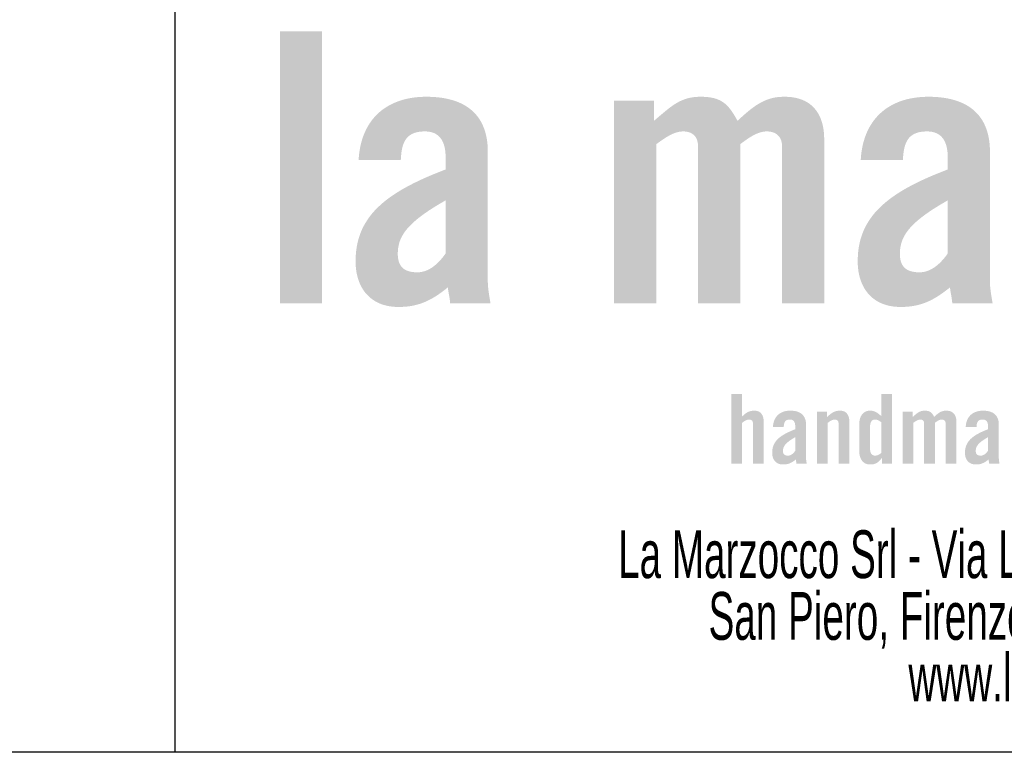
# Model space of a CAD drawing. Header units: millimetres. Extents: x 1 to 419, y 2 to 295.
# Tile 36 of 56: x 213 to 234, y 8 to 23. Entities that reach past the tile are written whole.
import ezdxf

# ---------------------------------------------------------------- set-up
doc = ezdxf.new("R2010")
doc.units = ezdxf.units.MM
doc.styles.add('SLDTEXTSTYLE0', font='TXT', dxfattribs={"width": 0.605})

# ---------------------------------------------------------------- blocks, each defined once
blk = doc.blocks.new('SW_NOTE_4')
at = {"color": 0, "linetype": 'Continuous', "lineweight": 0, "char_height": 1, "attachment_point": 2, "style": 'SLDTEXTSTYLE0'}
for s, insert in [('La Marzocco Srl - Via La Torre 14/H 50038 Scarperia e', (16.469, 1.289)), ('San Piero, Firenze, Italy - Tel. +39 05584919', (16.531, -0.003)), ('www.lamarzocco.com', (16.588, -1.294))]:
    blk.add_mtext(s, dxfattribs=dict(at, insert=insert))

msp = doc.modelspace()

# ---------------------------------------------------------------- hatches: boundary and pattern name
at = {"linetype": 'Continuous'}
msp.add_hatch(color=7, dxfattribs=at).paths.add_polyline_path([(218.6972, 16.9027), (219.5804, 16.9027), (219.5804, 22.5965), (218.6972, 22.5965)], flags=0)
h = msp.add_hatch(color=7, dxfattribs=at)
edge = h.paths.add_edge_path(flags=0)
edge.add_spline(control_points=[(221.2285, 19.8994), (221.2443, 20.2622), (221.331, 20.4987), (221.7332, 20.4987), (222.025, 20.4987), (222.1669, 20.3095), (222.1669, 19.9546)], knot_values=[10, 10, 10, 10, 11, 11, 11, 12, 12, 12, 12], weights=[1, 1, 1, 1, 1, 1, 1], degree=3, periodic=0)
edge.add_line((222.1669, 19.9546), (222.1669, 19.7023))
edge.add_spline(control_points=[(222.1669, 19.7023), (220.8973, 19.2212), (220.2822, 18.7086), (220.2822, 17.778), (220.2822, 17.2339), (220.5818, 16.8238), (221.1811, 16.8238), (221.607, 16.8238), (221.883, 16.9657), (222.2142, 17.2339)], knot_values=[6, 6, 6, 6, 7, 7, 7, 8, 8, 8, 9, 9, 9, 9], weights=[1, 1, 1, 1, 1, 1, 1, 1, 1, 1], degree=3, periodic=0)
edge.add_spline(control_points=[(222.2142, 17.2339), (222.2221, 17.1313), (222.2537, 17.021), (222.2616, 16.9027)], knot_values=[5, 5, 5, 5, 6, 6, 6, 6], weights=[1, 1, 1, 1], degree=3, periodic=0)
edge.add_line((222.2616, 16.9027), (223.1054, 16.9027))
edge.add_spline(control_points=[(223.1054, 16.9027), (223.0817, 17.0446), (223.0502, 17.2181), (223.0502, 17.3521)], knot_values=[3, 3, 3, 3, 4, 4, 4, 4], weights=[1, 1, 1, 1], degree=3, periodic=0)
edge.add_line((223.0502, 17.3521), (223.0502, 20.0729))
edge.add_spline(control_points=[(223.0502, 20.0729), (223.0502, 20.8457), (222.5849, 21.2243), (221.7647, 21.2243), (220.9367, 21.2243), (220.3925, 20.759), (220.3452, 19.8994)], knot_values=[0, 0, 0, 0, 1, 1, 1, 2, 2, 2, 2], weights=[1, 1, 1, 1, 1, 1, 1], degree=3, periodic=0)
edge.add_line((220.3452, 19.8994), (221.2285, 19.8994))
edge = h.paths.add_edge_path(flags=0)
edge.add_spline(control_points=[(222.1669, 17.9437), (222.0171, 17.7307), (221.8199, 17.5493), (221.5755, 17.5493), (221.3073, 17.5493), (221.1654, 17.6597), (221.1654, 17.9357), (221.1654, 18.3064), (221.3625, 18.5982), (222.1669, 19.0556)], knot_values=[0, 0, 0, 0, 1, 1, 1, 2, 2, 2, 3, 3, 3, 3], weights=[1, 1, 1, 1, 1, 1, 1, 1, 1, 1], degree=3, periodic=0)
edge.add_line((222.1669, 19.0556), (222.1669, 17.9437))
h = msp.add_hatch(color=7, dxfattribs=at)
edge = h.paths.add_edge_path(flags=0)
edge.add_spline(control_points=[(229.2089, 20.1912), (229.2089, 20.4041), (229.067, 20.4987), (228.8935, 20.4987), (228.7042, 20.4987), (228.5307, 20.3804), (228.3336, 20.2306)], knot_values=[15, 15, 15, 15, 16, 16, 16, 17, 17, 17, 17], weights=[1, 1, 1, 1, 1, 1, 1], degree=3, periodic=0)
edge.add_line((228.3336, 20.2306), (228.3336, 16.9027))
edge.add_line((228.3336, 16.9027), (227.4503, 16.9027))
edge.add_line((227.4503, 16.9027), (227.4503, 20.1912))
edge.add_spline(control_points=[(227.4503, 20.1912), (227.4503, 20.4041), (227.3162, 20.4987), (227.1427, 20.4987), (226.9535, 20.4987), (226.78, 20.3804), (226.5749, 20.2306)], knot_values=[1, 1, 1, 1, 2, 2, 2, 3, 3, 3, 3], weights=[1, 1, 1, 1, 1, 1, 1], degree=3, periodic=0)
edge.add_line((226.5749, 20.2306), (226.5749, 16.9027))
edge.add_line((226.5749, 16.9027), (225.6917, 16.9027))
edge.add_line((225.6917, 16.9027), (225.6917, 21.1454))
edge.add_line((225.6917, 21.1454), (226.5276, 21.1454))
edge.add_line((226.5276, 21.1454), (226.5276, 20.7196))
edge.add_spline(control_points=[(226.5276, 20.7196), (226.8983, 21.035), (227.0875, 21.2243), (227.5055, 21.2243), (227.9471, 21.2243), (228.0891, 21.0665), (228.2783, 20.7196)], knot_values=[8, 8, 8, 8, 9, 9, 9, 10, 10, 10, 10], weights=[1, 1, 1, 1, 1, 1, 1], degree=3, periodic=0)
edge.add_spline(control_points=[(228.2783, 20.7196), (228.7042, 21.1297), (228.9408, 21.2243), (229.2641, 21.2243), (229.8161, 21.2243), (230.0922, 20.8851), (230.0922, 20.3331)], knot_values=[10, 10, 10, 10, 11, 11, 11, 12, 12, 12, 12], weights=[1, 1, 1, 1, 1, 1, 1], degree=3, periodic=0)
edge.add_line((230.0922, 20.3331), (230.0922, 16.9027))
edge.add_line((230.0922, 16.9027), (229.2089, 16.9027))
edge.add_line((229.2089, 16.9027), (229.2089, 20.1912))
h = msp.add_hatch(color=7, dxfattribs=at)
edge = h.paths.add_edge_path(flags=0)
edge.add_spline(control_points=[(232.6786, 19.9546), (232.6786, 20.3095), (232.5367, 20.4987), (232.2449, 20.4987), (231.8427, 20.4987), (231.7559, 20.2622), (231.7402, 19.8994)], knot_values=[10, 10, 10, 10, 11, 11, 11, 12, 12, 12, 12], weights=[1, 1, 1, 1, 1, 1, 1], degree=3, periodic=0)
edge.add_line((231.7402, 19.8994), (230.8569, 19.8994))
edge.add_spline(control_points=[(230.8569, 19.8994), (230.9042, 20.759), (231.4484, 21.2243), (232.2764, 21.2243), (233.0966, 21.2243), (233.5619, 20.8457), (233.5619, 20.0729)], knot_values=[0, 0, 0, 0, 1, 1, 1, 2, 2, 2, 2], weights=[1, 1, 1, 1, 1, 1, 1], degree=3, periodic=0)
edge.add_line((233.5619, 20.0729), (233.5619, 17.3521))
edge.add_spline(control_points=[(233.5619, 17.3521), (233.5619, 17.2181), (233.5934, 17.0446), (233.6171, 16.9027)], knot_values=[3, 3, 3, 3, 4, 4, 4, 4], weights=[1, 1, 1, 1], degree=3, periodic=0)
edge.add_line((233.6171, 16.9027), (232.7733, 16.9027))
edge.add_spline(control_points=[(232.7733, 16.9027), (232.7654, 17.021), (232.7338, 17.1313), (232.7259, 17.2339)], knot_values=[5, 5, 5, 5, 6, 6, 6, 6], weights=[1, 1, 1, 1], degree=3, periodic=0)
edge.add_spline(control_points=[(232.7259, 17.2339), (232.3947, 16.9657), (232.1187, 16.8238), (231.6928, 16.8238), (231.0935, 16.8238), (230.7938, 17.2339), (230.7938, 17.778), (230.7938, 18.7086), (231.409, 19.2212), (232.6786, 19.7023)], knot_values=[6, 6, 6, 6, 7, 7, 7, 8, 8, 8, 9, 9, 9, 9], weights=[1, 1, 1, 1, 1, 1, 1, 1, 1, 1], degree=3, periodic=0)
edge.add_line((232.6786, 19.7023), (232.6786, 19.9546))
edge = h.paths.add_edge_path(flags=0)
edge.add_line((232.6786, 17.9437), (232.6786, 19.0556))
edge.add_spline(control_points=[(232.6786, 19.0556), (231.8742, 18.5982), (231.6771, 18.3064), (231.6771, 17.9357), (231.6771, 17.6597), (231.819, 17.5493), (232.0872, 17.5493), (232.3317, 17.5493), (232.5288, 17.7307), (232.6786, 17.9437)], knot_values=[0, 0, 0, 0, 1, 1, 1, 2, 2, 2, 3, 3, 3, 3], weights=[1, 1, 1, 1, 1, 1, 1, 1, 1, 1], degree=3, periodic=0)
h = msp.add_hatch(color=7, dxfattribs=at)
edge = h.paths.add_edge_path(flags=0)
edge.add_spline(control_points=[(228.5187, 14.4666), (228.4702, 14.4666), (228.4258, 14.4364), (228.3733, 14.3979)], knot_values=[9, 9, 9, 9, 10, 10, 10, 10], weights=[1, 1, 1, 1], degree=3, periodic=0)
edge.add_line((228.3733, 14.3979), (228.3733, 13.5458))
edge.add_line((228.3733, 13.5458), (228.1471, 13.5458))
edge.add_line((228.1471, 13.5458), (228.1471, 15.0038))
edge.add_line((228.1471, 15.0038), (228.3733, 15.0038))
edge.add_line((228.3733, 15.0038), (228.3733, 14.5313))
edge.add_spline(control_points=[(228.3733, 14.5313), (228.4561, 14.604), (228.5045, 14.6524), (228.6358, 14.6524)], knot_values=[3, 3, 3, 3, 4, 4, 4, 4], weights=[1, 1, 1, 1], degree=3, periodic=0)
edge.add_spline(control_points=[(228.6358, 14.6524), (228.755, 14.6524), (228.8256, 14.5656), (228.8256, 14.4242)], knot_values=[4, 4, 4, 4, 5, 5, 5, 5], weights=[1, 1, 1, 1], degree=3, periodic=0)
edge.add_line((228.8256, 14.4242), (228.8256, 13.5458))
edge.add_line((228.8256, 13.5458), (228.5995, 13.5458))
edge.add_line((228.5995, 13.5458), (228.5995, 14.3879))
edge.add_spline(control_points=[(228.5995, 14.3879), (228.5995, 14.4424), (228.5672, 14.4666), (228.5187, 14.4666)], knot_values=[8, 8, 8, 8, 9, 9, 9, 9], weights=[1, 1, 1, 1], degree=3, periodic=0)
h = msp.add_hatch(color=7, dxfattribs=at)
edge = h.paths.add_edge_path(flags=0)
edge.add_spline(control_points=[(231.0544, 14.6524), (231.1533, 14.6524), (231.1998, 14.612), (231.2886, 14.5393)], knot_values=[6, 6, 6, 6, 7, 7, 7, 7], weights=[1, 1, 1, 1], degree=3, periodic=0)
edge.add_line((231.2886, 14.5393), (231.2886, 15.0038))
edge.add_line((231.2886, 15.0038), (231.5148, 15.0038))
edge.add_line((231.5148, 15.0038), (231.5148, 13.5458))
edge.add_line((231.5148, 13.5458), (231.3007, 13.5458))
edge.add_line((231.3007, 13.5458), (231.3007, 13.6589))
edge.add_line((231.3007, 13.6589), (231.2967, 13.6589))
edge.add_spline(control_points=[(231.2967, 13.6589), (231.222, 13.564), (231.1674, 13.5256), (231.0544, 13.5256)], knot_values=[2, 2, 2, 2, 3, 3, 3, 3], weights=[1, 1, 1, 1], degree=3, periodic=0)
edge.add_spline(control_points=[(231.0544, 13.5256), (230.913, 13.5256), (230.8242, 13.6307), (230.8242, 13.8285)], knot_values=[3, 3, 3, 3, 4, 4, 4, 4], weights=[1, 1, 1, 1], degree=3, periodic=0)
edge.add_line((230.8242, 13.8285), (230.8242, 14.3495))
edge.add_spline(control_points=[(230.8242, 14.3495), (230.8242, 14.5474), (230.913, 14.6524), (231.0544, 14.6524)], knot_values=[5, 5, 5, 5, 6, 6, 6, 6], weights=[1, 1, 1, 1], degree=3, periodic=0)
edge = h.paths.add_edge_path(flags=0)
edge.add_spline(control_points=[(231.0503, 13.8871), (231.0503, 13.7438), (231.0988, 13.7114), (231.1594, 13.7114)], knot_values=[3, 3, 3, 3, 4, 4, 4, 4], weights=[1, 1, 1, 1], degree=3, periodic=0)
edge.add_spline(control_points=[(231.1594, 13.7114), (231.2038, 13.7114), (231.2442, 13.7356), (231.2886, 13.7679)], knot_values=[4, 4, 4, 4, 5, 5, 5, 5], weights=[1, 1, 1, 1], degree=3, periodic=0)
edge.add_line((231.2886, 13.7679), (231.2886, 14.4101))
edge.add_spline(control_points=[(231.2886, 14.4101), (231.2442, 14.4424), (231.2038, 14.4666), (231.1594, 14.4666)], knot_values=[0, 0, 0, 0, 1, 1, 1, 1], weights=[1, 1, 1, 1], degree=3, periodic=0)
edge.add_spline(control_points=[(231.1594, 14.4666), (231.0988, 14.4666), (231.0503, 14.4344), (231.0503, 14.291)], knot_values=[1, 1, 1, 1, 2, 2, 2, 2], weights=[1, 1, 1, 1], degree=3, periodic=0)
edge.add_line((231.0503, 14.291), (231.0503, 13.8871))
h = msp.add_hatch(color=7, dxfattribs=at)
edge = h.paths.add_edge_path(flags=0)
edge.add_spline(control_points=[(229.2455, 14.3132), (229.2495, 14.4061), (229.2717, 14.4666), (229.3747, 14.4666)], knot_values=[11, 11, 11, 11, 12, 12, 12, 12], weights=[1, 1, 1, 1], degree=3, periodic=0)
edge.add_spline(control_points=[(229.3747, 14.4666), (229.4494, 14.4666), (229.4857, 14.4182), (229.4857, 14.3273)], knot_values=[10, 10, 10, 10, 11, 11, 11, 11], weights=[1, 1, 1, 1], degree=3, periodic=0)
edge.add_line((229.4857, 14.3273), (229.4857, 14.2627))
edge.add_spline(control_points=[(229.4857, 14.2627), (229.1606, 14.1395), (229.0032, 14.0083), (229.0032, 13.7699)], knot_values=[8, 8, 8, 8, 9, 9, 9, 9], weights=[1, 1, 1, 1], degree=3, periodic=0)
edge.add_spline(control_points=[(229.0032, 13.7699), (229.0032, 13.6307), (229.0799, 13.5256), (229.2333, 13.5256)], knot_values=[7, 7, 7, 7, 8, 8, 8, 8], weights=[1, 1, 1, 1], degree=3, periodic=0)
edge.add_spline(control_points=[(229.2333, 13.5256), (229.3424, 13.5256), (229.4131, 13.562), (229.4979, 13.6307)], knot_values=[6, 6, 6, 6, 7, 7, 7, 7], weights=[1, 1, 1, 1], degree=3, periodic=0)
edge.add_spline(control_points=[(229.4979, 13.6307), (229.4999, 13.6044), (229.508, 13.5761), (229.51, 13.5458)], knot_values=[5, 5, 5, 5, 6, 6, 6, 6], weights=[1, 1, 1, 1], degree=3, periodic=0)
edge.add_line((229.51, 13.5458), (229.7261, 13.5458))
edge.add_spline(control_points=[(229.7261, 13.5458), (229.72, 13.5822), (229.7119, 13.6266), (229.7119, 13.6609)], knot_values=[3, 3, 3, 3, 4, 4, 4, 4], weights=[1, 1, 1, 1], degree=3, periodic=0)
edge.add_line((229.7119, 13.6609), (229.7119, 14.3577))
edge.add_spline(control_points=[(229.7119, 14.3577), (229.7119, 14.5555), (229.5928, 14.6524), (229.3828, 14.6524)], knot_values=[1, 1, 1, 1, 2, 2, 2, 2], weights=[1, 1, 1, 1], degree=3, periodic=0)
edge.add_spline(control_points=[(229.3828, 14.6524), (229.1707, 14.6524), (229.0314, 14.5333), (229.0193, 14.3132)], knot_values=[0, 0, 0, 0, 1, 1, 1, 1], weights=[1, 1, 1, 1], degree=3, periodic=0)
edge.add_line((229.0193, 14.3132), (229.2455, 14.3132))
edge = h.paths.add_edge_path(flags=0)
edge.add_spline(control_points=[(229.4857, 13.8124), (229.4474, 13.7579), (229.3969, 13.7114), (229.3343, 13.7114)], knot_values=[2, 2, 2, 2, 3, 3, 3, 3], weights=[1, 1, 1, 1], degree=3, periodic=0)
edge.add_spline(control_points=[(229.3343, 13.7114), (229.2657, 13.7114), (229.2293, 13.7397), (229.2293, 13.8103)], knot_values=[1, 1, 1, 1, 2, 2, 2, 2], weights=[1, 1, 1, 1], degree=3, periodic=0)
edge.add_spline(control_points=[(229.2293, 13.8103), (229.2293, 13.9053), (229.2798, 13.98), (229.4857, 14.0971)], knot_values=[0, 0, 0, 0, 1, 1, 1, 1], weights=[1, 1, 1, 1], degree=3, periodic=0)
edge.add_line((229.4857, 14.0971), (229.4857, 13.8124))
h = msp.add_hatch(color=7, dxfattribs=at)
edge = h.paths.add_edge_path(flags=0)
edge.add_spline(control_points=[(230.3115, 14.4666), (230.263, 14.4666), (230.2186, 14.4364), (230.1661, 14.3979)], knot_values=[9, 9, 9, 9, 10, 10, 10, 10], weights=[1, 1, 1, 1], degree=3, periodic=0)
edge.add_line((230.1661, 14.3979), (230.1661, 13.5458))
edge.add_line((230.1661, 13.5458), (229.9399, 13.5458))
edge.add_line((229.9399, 13.5458), (229.9399, 14.6323))
edge.add_line((229.9399, 14.6323), (230.154, 14.6323))
edge.add_line((230.154, 14.6323), (230.154, 14.5232))
edge.add_spline(control_points=[(230.154, 14.5232), (230.2489, 14.604), (230.2973, 14.6524), (230.4286, 14.6524)], knot_values=[3, 3, 3, 3, 4, 4, 4, 4], weights=[1, 1, 1, 1], degree=3, periodic=0)
edge.add_spline(control_points=[(230.4286, 14.6524), (230.5477, 14.6524), (230.6184, 14.5656), (230.6184, 14.4242)], knot_values=[4, 4, 4, 4, 5, 5, 5, 5], weights=[1, 1, 1, 1], degree=3, periodic=0)
edge.add_line((230.6184, 14.4242), (230.6184, 13.5458))
edge.add_line((230.6184, 13.5458), (230.3923, 13.5458))
edge.add_line((230.3923, 13.5458), (230.3923, 14.3879))
edge.add_spline(control_points=[(230.3923, 14.3879), (230.3923, 14.4424), (230.3599, 14.4666), (230.3115, 14.4666)], knot_values=[8, 8, 8, 8, 9, 9, 9, 9], weights=[1, 1, 1, 1], degree=3, periodic=0)
h = msp.add_hatch(color=7, dxfattribs=at)
edge = h.paths.add_edge_path(flags=0)
edge.add_spline(control_points=[(232.5525, 14.4666), (232.5041, 14.4666), (232.4596, 14.4364), (232.4091, 14.3979)], knot_values=[16, 16, 16, 16, 17, 17, 17, 17], weights=[1, 1, 1, 1], degree=3, periodic=0)
edge.add_line((232.4091, 14.3979), (232.4091, 13.5458))
edge.add_line((232.4091, 13.5458), (232.1829, 13.5458))
edge.add_line((232.1829, 13.5458), (232.1829, 14.3879))
edge.add_spline(control_points=[(232.1829, 14.3879), (232.1829, 14.4424), (232.1487, 14.4666), (232.1042, 14.4666)], knot_values=[1, 1, 1, 1, 2, 2, 2, 2], weights=[1, 1, 1, 1], degree=3, periodic=0)
edge.add_spline(control_points=[(232.1042, 14.4666), (232.0558, 14.4666), (232.0113, 14.4364), (231.9588, 14.3979)], knot_values=[2, 2, 2, 2, 3, 3, 3, 3], weights=[1, 1, 1, 1], degree=3, periodic=0)
edge.add_line((231.9588, 14.3979), (231.9588, 13.5458))
edge.add_line((231.9588, 13.5458), (231.7327, 13.5458))
edge.add_line((231.7327, 13.5458), (231.7327, 14.6323))
edge.add_line((231.7327, 14.6323), (231.9467, 14.6323))
edge.add_line((231.9467, 14.6323), (231.9467, 14.5232))
edge.add_spline(control_points=[(231.9467, 14.5232), (232.0416, 14.604), (232.0901, 14.6524), (232.1971, 14.6524)], knot_values=[8, 8, 8, 8, 9, 9, 9, 9], weights=[1, 1, 1, 1], degree=3, periodic=0)
edge.add_spline(control_points=[(232.1971, 14.6524), (232.3102, 14.6524), (232.3465, 14.612), (232.395, 14.5232)], knot_values=[9, 9, 9, 9, 10, 10, 10, 10], weights=[1, 1, 1, 1], degree=3, periodic=0)
edge.add_spline(control_points=[(232.395, 14.5232), (232.5041, 14.6282), (232.5646, 14.6524), (232.6475, 14.6524)], knot_values=[10, 10, 10, 10, 11, 11, 11, 11], weights=[1, 1, 1, 1], degree=3, periodic=0)
edge.add_spline(control_points=[(232.6475, 14.6524), (232.7888, 14.6524), (232.8595, 14.5656), (232.8595, 14.4242)], knot_values=[11, 11, 11, 11, 12, 12, 12, 12], weights=[1, 1, 1, 1], degree=3, periodic=0)
edge.add_line((232.8595, 14.4242), (232.8595, 13.5458))
edge.add_line((232.8595, 13.5458), (232.6333, 13.5458))
edge.add_line((232.6333, 13.5458), (232.6333, 14.3879))
edge.add_spline(control_points=[(232.6333, 14.3879), (232.6333, 14.4424), (232.597, 14.4666), (232.5525, 14.4666)], knot_values=[15, 15, 15, 15, 16, 16, 16, 16], weights=[1, 1, 1, 1], degree=3, periodic=0)
h = msp.add_hatch(color=7, dxfattribs=at)
edge = h.paths.add_edge_path(flags=0)
edge.add_spline(control_points=[(233.2812, 14.3132), (233.2852, 14.4061), (233.3074, 14.4666), (233.4104, 14.4666)], knot_values=[11, 11, 11, 11, 12, 12, 12, 12], weights=[1, 1, 1, 1], degree=3, periodic=0)
edge.add_spline(control_points=[(233.4104, 14.4666), (233.4851, 14.4666), (233.5215, 14.4182), (233.5215, 14.3273)], knot_values=[10, 10, 10, 10, 11, 11, 11, 11], weights=[1, 1, 1, 1], degree=3, periodic=0)
edge.add_line((233.5215, 14.3273), (233.5215, 14.2627))
edge.add_spline(control_points=[(233.5215, 14.2627), (233.1964, 14.1395), (233.0389, 14.0083), (233.0389, 13.7699)], knot_values=[8, 8, 8, 8, 9, 9, 9, 9], weights=[1, 1, 1, 1], degree=3, periodic=0)
edge.add_spline(control_points=[(233.0389, 13.7699), (233.0389, 13.6307), (233.1156, 13.5256), (233.2691, 13.5256)], knot_values=[7, 7, 7, 7, 8, 8, 8, 8], weights=[1, 1, 1, 1], degree=3, periodic=0)
edge.add_spline(control_points=[(233.2691, 13.5256), (233.3781, 13.5256), (233.4488, 13.562), (233.5336, 13.6307)], knot_values=[6, 6, 6, 6, 7, 7, 7, 7], weights=[1, 1, 1, 1], degree=3, periodic=0)
edge.add_spline(control_points=[(233.5336, 13.6307), (233.5356, 13.6044), (233.5437, 13.5761), (233.5458, 13.5458)], knot_values=[5, 5, 5, 5, 6, 6, 6, 6], weights=[1, 1, 1, 1], degree=3, periodic=0)
edge.add_line((233.5458, 13.5458), (233.7618, 13.5458))
edge.add_spline(control_points=[(233.7618, 13.5458), (233.7558, 13.5822), (233.7477, 13.6266), (233.7477, 13.6609)], knot_values=[3, 3, 3, 3, 4, 4, 4, 4], weights=[1, 1, 1, 1], degree=3, periodic=0)
edge.add_line((233.7477, 13.6609), (233.7477, 14.3577))
edge.add_spline(control_points=[(233.7477, 14.3577), (233.7477, 14.5555), (233.6285, 14.6524), (233.4185, 14.6524)], knot_values=[1, 1, 1, 1, 2, 2, 2, 2], weights=[1, 1, 1, 1], degree=3, periodic=0)
edge.add_spline(control_points=[(233.4185, 14.6524), (233.2065, 14.6524), (233.0671, 14.5333), (233.055, 14.3132)], knot_values=[0, 0, 0, 0, 1, 1, 1, 1], weights=[1, 1, 1, 1], degree=3, periodic=0)
edge.add_line((233.055, 14.3132), (233.2812, 14.3132))
edge = h.paths.add_edge_path(flags=0)
edge.add_spline(control_points=[(233.5215, 13.8124), (233.4831, 13.7579), (233.4327, 13.7114), (233.37, 13.7114)], knot_values=[2, 2, 2, 2, 3, 3, 3, 3], weights=[1, 1, 1, 1], degree=3, periodic=0)
edge.add_spline(control_points=[(233.37, 13.7114), (233.3014, 13.7114), (233.2651, 13.7397), (233.2651, 13.8103)], knot_values=[1, 1, 1, 1, 2, 2, 2, 2], weights=[1, 1, 1, 1], degree=3, periodic=0)
edge.add_spline(control_points=[(233.2651, 13.8103), (233.2651, 13.9053), (233.3155, 13.98), (233.5215, 14.0971)], knot_values=[0, 0, 0, 0, 1, 1, 1, 1], weights=[1, 1, 1, 1], degree=3, periodic=0)
edge.add_line((233.5215, 14.0971), (233.5215, 13.8124))

# ---------------------------------------------------------------- linework, layer by layer
at = {"color": 7, "linetype": 'Continuous', "lineweight": 25}
for p, q in [((216.5, 55.4), (216.5, 7.501)), ((413.5, 7.5), (6.5, 7.5))]:
    msp.add_line(p, q, dxfattribs=at)

# ---------------------------------------------------------------- block references
at = {"color": 7, "linetype": 'Continuous', "lineweight": 0}
msp.add_blockref('SW_NOTE_4', (219.2014, 10.8583), dxfattribs=at)

doc.saveas('drawing.dxf')
